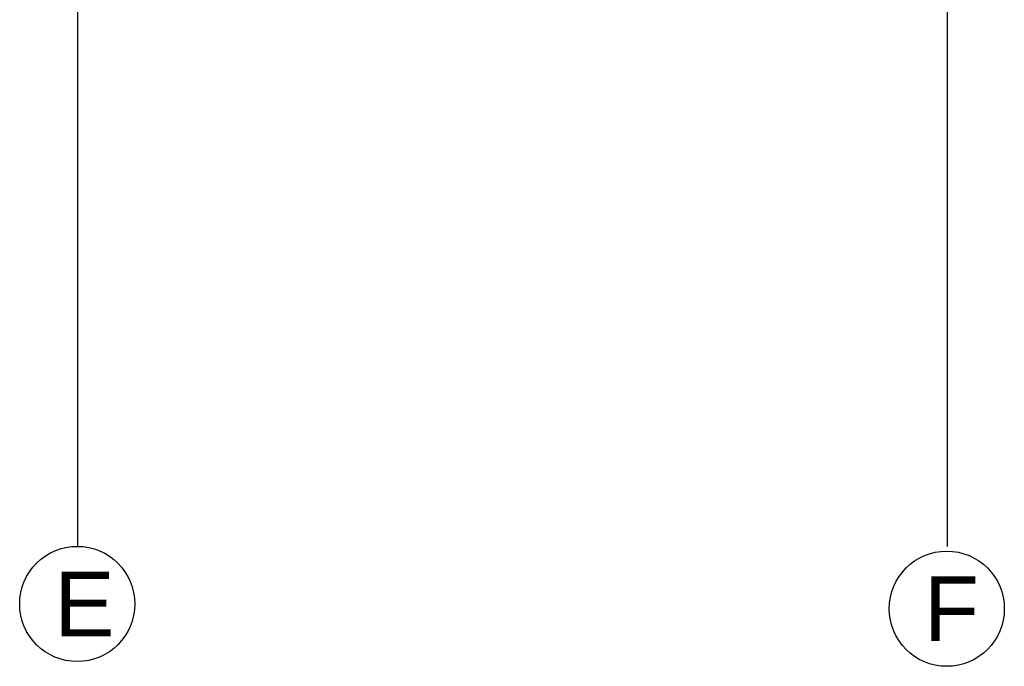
# Model space of a CAD drawing. Header units: millimetres. Extents: x -7023 to 53801, y 9849 to 33561.
# Tile 122 of 256: x 12664 to 13045, y 20592 to 20841. Entities that reach past the tile are written whole.
import ezdxf

# ---------------------------------------------------------------- set-up
doc = ezdxf.new("R2010")
doc.units = ezdxf.units.MM
doc.layers.add('.IE_podklad', color=252, linetype='Continuous')
doc.styles.get("Standard").update_dxf_attribs({"font": 'arial.ttf'})

msp = doc.modelspace()

# ---------------------------------------------------------------- linework, layer by layer
at = {"layer": '.IE_podklad', "ltscale": 30}
for p, q in [((12686.46, 22727.1), (12686.46, 20637.84)), ((13022.46, 22725.27), (13022.46, 20637.84))]:
    msp.add_line(p, q, dxfattribs=at)
at = {"layer": '.IE_podklad', "linetype": 'Continuous'}
for centre in [(12686.35, 20615.6), (13022.35, 20613.76)]:
    msp.add_circle(centre, 22.24, dxfattribs=at)

# ---------------------------------------------------------------- texts
at = {"layer": '.IE_podklad', "char_height": 25, "attachment_point": 1}
for s, insert, width in [('E', (12677.46, 20628.06), 28.9139), ('E', (12677.48, 20628.06), 492.1163), ('F', (13013.48, 20626.23), 492.1163)]:
    msp.add_mtext(s, dxfattribs=dict(at, insert=insert, width=width))

doc.saveas('drawing.dxf')
